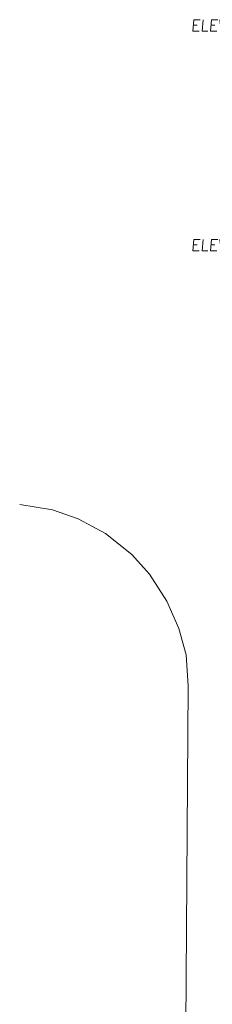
# Model space of a CAD drawing. Extents: x 64716 to 7565828, y -160732 to 5881792.
# Tile 15 of 160: x 81871 to 90311, y -37930 to 5188. Entities that reach past the tile are written whole.
import ezdxf

# ---------------------------------------------------------------- set-up
doc = ezdxf.new("R2010")
doc.units = 0
doc.header["$MEASUREMENT"] = 0
doc.layers.add('tlo', color=7, linetype='Continuous', lineweight=9, true_color=0xb2b2b2)
doc.layers.add('zz-drogi', color=7, linetype='Continuous', lineweight=30)
doc.styles.add('ROMAND', font='simplex.shx', dxfattribs={"width": 0.9, "oblique": 10})

# ---------------------------------------------------------------- blocks, each defined once
blk = doc.blocks.new('DFGDFDGDFG')
at = {"layer": 'zz-drogi', "color": 0, "lineweight": -2}
for p, q in [((239321, -81649), (238681, -80339)), ((239651, -82789), (239321, -81649)), ((239831, -84139), (239651, -82789)), ((239751, -85609), (239831, -84139)), ((239491, -86739), (239751, -85609)), ((238981, -88039), (239491, -86739)), ((238301, -89169), (238981, -88039)), ((237561, -90099), (238301, -89169)), ((236501, -90959), (237561, -90099)), ((220765, -102028), (236501, -90959))]:
    blk.add_line(p, q, dxfattribs=at)

msp = doc.modelspace()

# ---------------------------------------------------------------- block references
at = {"layer": 'tlo', "rotation": 54.50167559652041}
msp.add_blockref('DFGDFDGDFG', (-122132.8, -163708.5), dxfattribs=at)

# ---------------------------------------------------------------- texts
at = {"layer": 'Defpoints', "lineweight": 35, "style": 'ROMAND', "oblique": 5}
for s, p in [('ELEWACJA WSCHODNIA', (89368.7, 4679.1, 0)), ('ELEWACJA PÓŁNOCNA', (89368.7, -4934.5))]:
    msp.add_text(s, height=500, dxfattribs=at).set_placement(p)

doc.saveas('drawing.dxf')
